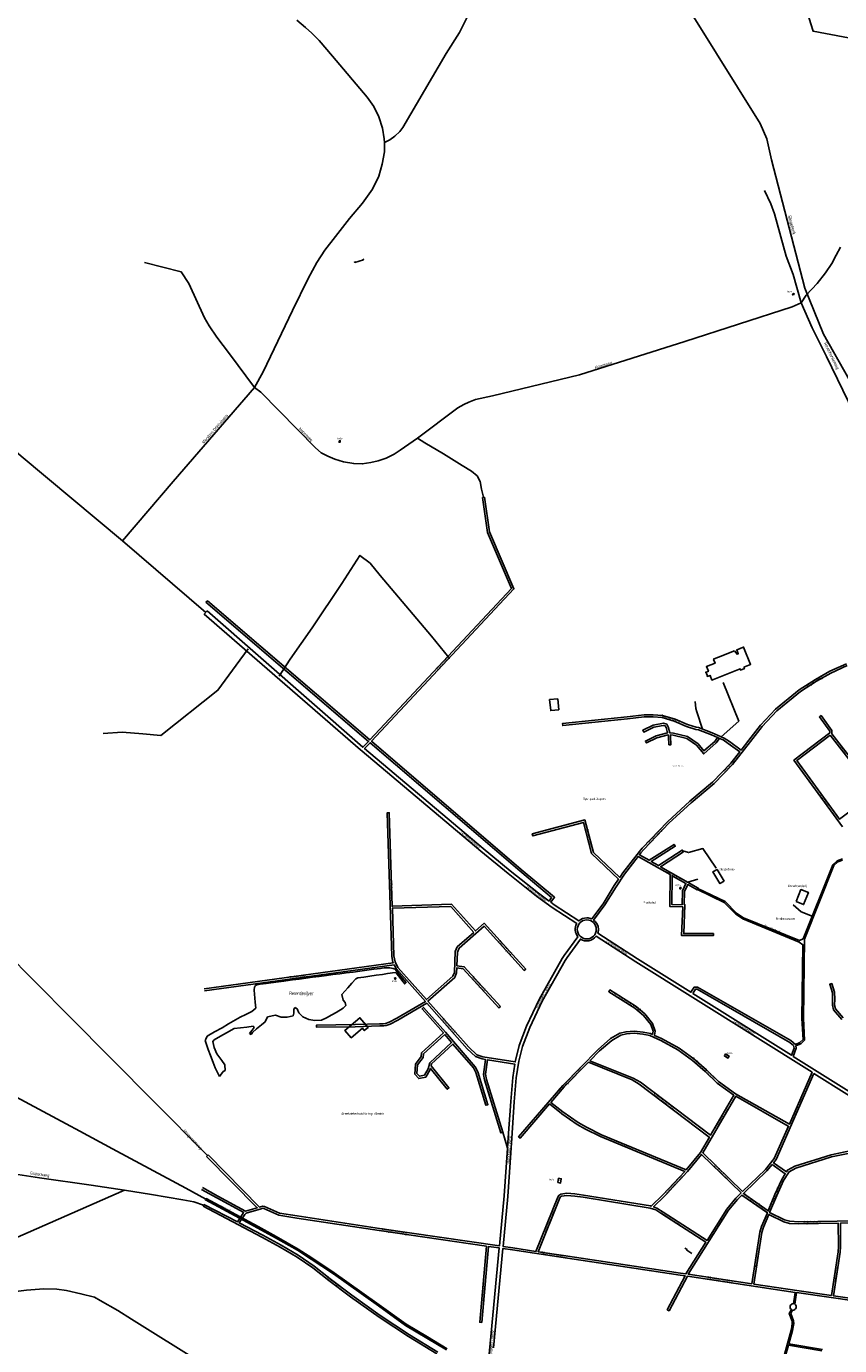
# Model space of a CAD drawing. Extents: x 240000 to 254380, y 435016 to 451025.
# Tile 22 of 35: x 244745 to 245901, y 443795 to 445669. Entities that reach past the tile are written whole.
import ezdxf
from ezdxf.enums import TextEntityAlignment as Align

# ---------------------------------------------------------------- set-up
doc = ezdxf.new("R2010")
doc.units = 0
doc.header["$MEASUREMENT"] = 0
for name, color, linetype in [('BOU-G01TRF', 254, 'Continuous'), ('BOU-G03TRF_code 300_betreedbaar', 254, 'Continuous'), ('bou-H01BijG', 254, 'Continuous'), ('BOU-H01IA', 254, 'Continuous'), ('LIJ-H01ASWG', 251, 'Continuous'), ('LIJ-H02ASIN', 254, 'Continuous'), ('LIJ-H02ASWE', 250, 'Continuous'), ('LIJ-K01ASSP', 254, 'Continuous'), ('SEM-G01TRF', 254, 'Continuous'), ('SEM-H01FA', 254, 'Continuous'), ('SEM-H03ST', 250, 'Continuous'), ('SEM-H03WA', 254, 'Continuous'), ('SPO-H00', 254, 'Continuous'), ('VER-H01KV', 254, 'Continuous'), ('WAT-G01IT', 254, 'Continuous')]:
    doc.layers.add(name, color=color, linetype=linetype)
doc.layers.add('SEM-H03HN_Trafo_betreedbaar', color=254, linetype='Continuous', lineweight=0)

msp = doc.modelspace()

# ---------------------------------------------------------------- linework, layer by layer
at = {"layer": 'BOU-G01TRF'}
for points in [[(245833.6, 445288.9), (245834, 445287.5), (245835.9, 445288.1), (245835.4, 445289.5)], [(245189.3, 445080.2), (245189.3, 445078.2), (245190.8, 445078.3), (245190.8, 445080.2)], [(245673.6, 444445.7), (245675.1, 444445.5), (245674.8, 444443.5), (245673.4, 444443.7)], [(245267.7, 444316.1), (245269.1, 444317.3), (245270.2, 444316), (245268.8, 444314.8)], [(245500.2, 444026.2), (245501.1, 444032.3), (245505.1, 444031.7), (245504.1, 444025.5)]]:
    msp.add_lwpolyline(points, close=True, dxfattribs=at)
at = {"layer": 'BOU-G03TRF_code 300_betreedbaar'}
for points in [[(245738.6, 444209.1), (245736.8, 444206.2), (245741.8, 444203.2), (245743.5, 444206)], [(245500.2, 444026.2), (245501.1, 444032.3), (245505.1, 444031.7), (245504.1, 444025.5)]]:
    msp.add_lwpolyline(points, close=True, dxfattribs=at)
at = {"layer": 'bou-H01BijG'}
for points in [[(245736.5, 444454.4), (245726.5, 444471.3), (245720.5, 444467.9), (245730.5, 444451.1)], [(245838.8, 444425.5), (245849.5, 444421.3), (245856.2, 444438.4), (245845.5, 444442.6)]]:
    msp.add_lwpolyline(points, close=True, dxfattribs=at)
at = {"layer": 'BOU-H01IA'}
for points in [[(245211.3, 445335.1), (245211.8, 445333.7), (245223.9, 445337.5), (245223.4, 445338.9)], [(245764.4, 444758.5), (245765.2, 444756.6), (245759.6, 444754.4), (245759.2, 444756.4), (245719.1, 444740.2), (245716.5, 444746.8), (245712.6, 444745.3), (245712.4, 444745.7), (245712.9, 444745.8), (245710.8, 444751), (245710.4, 444750.8), (245710.2, 444751.1), (245714.1, 444752.7), (245711.4, 444759.3), (245723.6, 444764.2), (245721.4, 444769.6), (245721.7, 444769.8), (245721.6, 444770), (245722.5, 444770.4), (245728.6, 444772.8), (245729.7, 444773.3), (245735.7, 444775.7), (245736.9, 444776.1), (245742.9, 444778.6), (245744, 444779), (245749.6, 444781.3), (245750.7, 444781.7), (245750.8, 444781.5), (245751.1, 444781.7), (245754.8, 444776.8), (245756.6, 444777.6), (245754.4, 444783), (245754.8, 444783.1), (245754.7, 444783.3), (245755.8, 444783.8), (245762.7, 444786.6), (245763.8, 444787), (245763.9, 444786.8), (245764.2, 444787), (245774.1, 444762.5), (245764.4, 444758.5)], [(245823.9, 443780.8), (245827.9, 443795.2), (245875.3, 443787.4)]]:
    msp.add_lwpolyline(points, dxfattribs=at)
for points in [[(245501.5, 444698), (245499.9, 444713.5), (245488.4, 444712.4), (245490, 444696.9)], [(245222.3, 444245.4), (245206.4, 444231.9), (245197.4, 444242.4), (245218.8, 444260.5), (245230.4, 444246.8), (245225, 444242.2)]]:
    msp.add_lwpolyline(points, close=True, dxfattribs=at)
for points in [[(245837.5, 443870.3), (245835, 443854, 0.756586), (245832, 443846), (245828.9, 443840.4), (245833.1, 443829.3), (245833.4, 443826.3), (245832.8, 443821.4), (245831.8, 443816.5), (245822.2, 443782.2)], [(245876.4, 443789.3), (245828.5, 443797.1), (245833.7, 443816), (245834.8, 443821.1), (245835.4, 443826.2), (245835.1, 443829.8), (245831.1, 443840.3), (245833.8, 443845.2, 0.846677), (245836.8, 443853.5), (245839.2, 443870)]]:
    msp.add_lwpolyline(points, format="xyb", dxfattribs=at)
at = {"layer": 'LIJ-H01ASWG'}
msp.add_lwpolyline([(245693.4, 445682.1), (245787.8, 445530.9), (245797.4, 445509.4), (245803.9, 445479.4), (245851.1, 445297), (245877.9, 445231.5), (245914.4, 445167.2), (245940.1, 445122.1), (245955.9, 445085.8), (245959.2, 445060.9), (245964.7, 445009.5), (245961, 444987.5), (245957.8, 444968.7), (245952.8, 444954.9), (245952.8, 444941.6)], dxfattribs=at)
at = {"layer": 'LIJ-H02ASIN'}
for points in [[(245253.7, 445503.9), (245261.5, 445507.8), (245268.4, 445512.8), (245275.5, 445519.7), (245279.9, 445525.1), (245341.2, 445630.6), (245360.2, 445660.4), (245372.7, 445685.1), (245382, 445708.5), (245386.1, 445716.6), (245392.1, 445720.6), (245399, 445721.4), (245408.7, 445719.4), (245417.6, 445722.2)], [(245845.9, 445276), (245834.4, 445316.2), (245824.8, 445342.3), (245808.3, 445402.4), (245803, 445416.8), (245793.9, 445436)], [(245068.8, 445155.8), (245033.5, 445203.7), (245015.3, 445227.5), (245004.8, 445243.3), (244998, 445255), (244975.7, 445303.8), (244964.8, 445320), (244912.7, 445333.3)], [(245345.1, 444772.3), (245320.7, 444802.6), (245247.8, 444888.7), (245233.3, 444906.3), (245218.8, 444917.2), (245192.9, 444877.5), (245151.2, 444814.4), (245119.8, 444769.7), (245103.9, 444745.8)], [(245060.2, 444784.4), (245042.8, 444761.2), (245017.1, 444725.7), (244935.9, 444661.5), (244910.1, 444663.7), (244881.1, 444666.2), (244853.9, 444664.4)], [(245735, 444736.9), (245757.3, 444681.6), (245732.1, 444659.6)], [(245695.2, 444709.7), (245696.4, 444699.8), (245697.5, 444695.3), (245705.9, 444670.3)], [(245677.8, 444497.5), (245686, 444495.1), (245706.4, 444500.7), (245725.3, 444472.8)], [(245698.9, 444457.4), (245685, 444453)], [(245834.6, 444420.8), (245845.9, 444411.1), (245861.5, 444404.8)], [(244884.2, 444015.3), (244696.1, 443933.1)]]:
    msp.add_lwpolyline(points, dxfattribs=at)
at = {"layer": 'LIJ-H02ASWE'}
for points in [[(245379.6, 446365.2), (245408.5, 446329.5), (245508.4, 446206.9), (245677.1, 446000.2), (245710.7, 445958.7), (245762.9, 445894.5), (245787.6, 445860.4), (245799.6, 445835.2), (245819.1, 445784), (245830.2, 445755.1), (245841.6, 445727.2), (245852.9, 445694), (245859.5, 445672.7), (245862.9, 445662.1), (246031.4, 445630.3), (246007, 445492.4)], [(244999.7, 444836.2), (244881.6, 444937.9), (244737.4, 445058.5), (244601.8, 445177.3), (244401.1, 445349.1), (244276.1, 445455.7), (244131.5, 445581.4), (244051.9, 445649), (244006.2, 445688.4)], [(244881.6, 444937.9), (244953.3, 445022.5), (245068.8, 445155.8), (245081.1, 445178), (245122.9, 445265.4), (245145.2, 445310.6), (245157.5, 445333.6), (245169.2, 445351), (245183.9, 445370.6), (245203.8, 445395.9), (245222.3, 445417.8), (245236.6, 445437.7), (245245.6, 445456.2), (245250.4, 445473), (245253.8, 445490.5), (245253.7, 445503.9), (245253.4, 445509), (245251, 445524.4), (245245.9, 445540.5), (245238.4, 445555.2), (245229.1, 445568.6), (245180.1, 445626.5), (245160.9, 445648.8), (245150.3, 445659.4), (245141.4, 445667.6), (245129.1, 445677.9)], [(245920.6, 445119.7), (245882, 445199.9), (245861.8, 445240.8), (245845.9, 445276), (245853, 445287.3), (245868.9, 445303.7), (245880.7, 445318.7), (245889.6, 445331.9), (245895.7, 445344.1), (245901.8, 445355.5)], [(245068.8, 445155.8), (245078, 445149.1), (245155.7, 445070), (245163.9, 445063.1), (245173.2, 445058.5), (245183, 445054.1), (245195.6, 445050.3), (245210, 445047.7), (245222.1, 445047.4), (245234.4, 445049.5), (245244.7, 445051.8), (245256.3, 445055.7), (245267.7, 445061.1), (245276.2, 445067), (245300.6, 445084), (245358, 445127), (245366.3, 445131.9), (245373.7, 445135), (245383.3, 445138.8), (245407.2, 445143.9), (245530.7, 445173.8), (245680.5, 445221.3), (245833.3, 445270.6), (245845.9, 445276)], [(245300.6, 445084), (245311.3, 445077.2), (245337.8, 445061.7), (245364.3, 445045.1), (245377.6, 445037.2), (245385.4, 445030.4), (245389.8, 445022.1), (245391.6, 445011.5), (245394.3, 444999.9)], [(245002, 444064.5), (244926, 444141.3), (244806, 444262.2), (244665, 444404.2)], [(244996.7, 443994.2), (244982.7, 443999.1), (244967.2, 444001.7), (244922.6, 444009.5), (244884.2, 444015.3), (244836.8, 444022.5), (244763.6, 444032.9), (244732.6, 444037.7)], [(244994.9, 443769), (244894, 443832.3), (244874.7, 443844.7), (244849.8, 443858.9), (244841.5, 443863.4), (244822.4, 443868.3), (244801.7, 443873.1), (244787.9, 443874.8), (244769.5, 443875.5), (244745, 443873.4), (244695.5, 443867.2)]]:
    msp.add_lwpolyline(points, dxfattribs=at)
at = {"layer": 'LIJ-K01ASSP'}
for points in [[(244511.5, 444265.2), (244595.5, 444220.2), (244684.5, 444172.4), (244807.7, 444106.2), (244814.7, 444102.5)], [(244814.7, 444102.5), (244873.4, 444070.9), (244971.3, 444018.3), (245000, 444002.8)]]:
    msp.add_lwpolyline(points, dxfattribs=at)
at = {"layer": 'SPO-H00'}
for points in [[(245054, 443972.4), (244999.3, 444001.6), (245000.3, 444003.4), (245054.9, 443974.2)], [(245073, 443961.9), (245054, 443972.4)], [(245074, 443963.7), (245054.9, 443974.2)], [(245099, 443947.9), (245073, 443961.9)], [(245099.9, 443949.7), (245074, 443963.7)], [(245130.2, 443930), (245099, 443947.9)], [(245131.3, 443931.7), (245099.9, 443949.7)], [(245149.6, 443917.6), (245130.2, 443930)], [(245150.7, 443919.3), (245131.3, 443931.7)], [(245182.3, 443898), (245150.7, 443919.3)], [(245181.2, 443896.4), (245149.6, 443917.6)], [(245242, 443853.4), (245181.2, 443896.4)], [(245243.1, 443855.1), (245182.3, 443898)], [(245283.5, 443823.4), (245242, 443853.4)], [(245284.6, 443825.1), (245243.1, 443855.1)], [(245314, 443805.4), (245283.5, 443823.4)], [(245315.1, 443807.1), (245284.6, 443825.1)], [(245342.9, 443790.2), (245315.1, 443807.1)], [(245341.9, 443788.5), (245314, 443805.4)]]:
    msp.add_lwpolyline(points, dxfattribs=at)
at = {"layer": 'VER-H01KV'}
msp.add_line((245000, 444850.8), (245002, 444853), dxfattribs=at)
for points in [[(245002, 444853), (245233.1, 444655.3), (245434.3, 444870.4), (245400.3, 444950), (245392.9, 444999.7)], [(245395.9, 445000.2), (245392.9, 444999.7)], [(245000, 444850.8), (245231.1, 444653.1), (245223.2, 444644.7), (245001.8, 444838.7)], [(245910.4, 444763.5), (245886.7, 444752.9), (245866.4, 444741.2), (245843.1, 444726.4), (245809.5, 444698.7), (245788.4, 444676.2), (245771.6, 444654.7), (245760.5, 444640.6), (245743.9, 444652.7), (245736.3, 444657.7), (245719.7, 444665.1), (245699.9, 444672.6)], [(245921.2, 444623.1), (245889.7, 444663.6), (245889.5, 444668.7), (245874.3, 444689.7), (245871.8, 444687.9), (245886.6, 444667.7), (245886.7, 444665.1), (245835.6, 444626.4), (245904.7, 444531.6)], [(245696.9, 444673.2), (245699.9, 444672.6)], [(245727.1, 444658.5), (245729.9, 444657.2)], [(244997.5, 444301.7), (245266.1, 444338.5), (245265.8, 444339), (245264.2, 444347.9), (245257.6, 444551.6), (245260.6, 444551.6), (245264.9, 444418.9), (245349.2, 444421.7)], [(245904.6, 444486.2), (245897.3, 444483.6), (245890.9, 444477.7), (245848.6, 444372.7), (245843.6, 444370), (245764, 444402.6), (245754.3, 444409.1), (245737.9, 444425.8), (245699.2, 444444.3)], [(246007.5, 444097.6), (245834.8, 444205.6), (245839, 444217.1), (245838.4, 444220.4), (245845.4, 444223.4), (245850.7, 444228.7), (245849.1, 444259.4), (245850.5, 444372), (245892.6, 444476.6), (245898.3, 444481.9), (245904.9, 444484.2)], [(244997.9, 444298.7), (245267.5, 444335.7), (245270.3, 444330.3), (245312, 444283.3), (245271.1, 444259.7), (245260.6, 444254.3), (245255.3, 444252.4), (245252.1, 444251.8), (245246.9, 444251.8), (245212, 444250.7), (245157.2, 444249.9), (245157.3, 444246.9), (245212, 444247.7), (245247, 444248.8), (245252.4, 444248.8), (245256.1, 444249.5), (245261.8, 444251.5), (245272.5, 444257.1), (245314, 444281), (245371.3, 444216.5), (245383.3, 444205.3), (245392.5, 444202), (245397.3, 444201.2), (245394.4, 444180), (245396, 444172.1), (245419, 444096.9), (245421.8, 444097.8)], [(245905.5, 444260.4), (245894.6, 444273.1), (245893.4, 444278.4), (245893.7, 444287), (245893.4, 444296.6), (245889.4, 444309), (245886.5, 444308.1), (245890.4, 444296), (245890.7, 444287), (245890.4, 444278.1), (245891.9, 444271.7), (245903.8, 444257.8)], [(245421.8, 444097.8), (245398.9, 444172.9), (245397.5, 444180.1), (245400.2, 444200.8), (245439, 444194.6), (245436.2, 444175.7), (245433.4, 444141.3), (245429.7, 444089.6), (245428.7, 444075.3)], [(245428.7, 444075.3), (245421.8, 444097.8)], [(245428.7, 444075.3), (245424, 444007.2), (245417.2, 443936.3), (245246.5, 443961), (245129.6, 443978.9), (245104.3, 443983), (245083.3, 443992.3), (245080.7, 443992.7), (245077.5, 443991.8), (245076.3, 443991.5), (245003.1, 444065.6)], [(244995.3, 444019.1), (245017, 444007.1), (245056.2, 443985.5), (245073, 443990.5), (245001, 444063.5)], [(245001, 444063.5), (245003.1, 444065.6)], [(244997.2, 443995.3), (245044.7, 443970.3), (245052.9, 443982.7), (245053.7, 443983.5), (245015.5, 444004.4), (244993.9, 444016.5)], [(244995.9, 443992.6), (244997.2, 443995.3)], [(244995.9, 443992.6), (245079.5, 443948.7), (245105.6, 443934.7), (245129.5, 443920.5), (245151.9, 443904.9), (245174.7, 443887), (245205.6, 443864.1), (245246, 443835.2), (245287.8, 443807.4), (245328.2, 443782.9)], [(245329.7, 443785.4), (245289.4, 443809.9), (245247.7, 443837.6), (245207.3, 443866.5), (245176.5, 443889.4), (245153.7, 443907.4), (245131.2, 443923), (245107.1, 443937.3), (245080.9, 443951.3), (245047.4, 443968.9), (245055.2, 443980.8), (245057.1, 443982.7), (245078.3, 443989), (245080.9, 443989.7), (245082.5, 443989.4), (245103.4, 443980.1), (245129.2, 443975.9), (245246.1, 443958.1), (245398.6, 443935.9), (245389.1, 443827.9), (245392.1, 443827.6), (245401.6, 443935.5), (245416.9, 443933.3), (245395, 443702)], [(246057.7, 443793.4), (246059.6, 443808.1), (246064.7, 443830.8), (246064.7, 443841.9), (246058.1, 443842.2), (246048.8, 443842.8), (246023.8, 443847.9), (246008.2, 443850.5), (246004.2, 443851), (245936.1, 443856.8), (245924.8, 443857.7), (245842.6, 443869.5), (245837.6, 443870.3), (245684.4, 443893.1), (245658.3, 443844.2), (245655.6, 443845.6), (245681.2, 443893.6), (245674.2, 443894.6), (245507.5, 443919.6), (245435.6, 443930.6), (245421.9, 443932.5), (245408.5, 443791.6)], [(245690.7, 443925.5), (245683.3, 443930.1), (245683.9, 443931), (245680.4, 443933.2)]]:
    msp.add_lwpolyline(points, dxfattribs=at)
for points in [[(245696.9, 444673.2), (245684.2, 444676.9), (245666.7, 444684.5), (245648.7, 444689.7), (245635.5, 444690.9), (245622.6, 444690.9), (245598.8, 444687.8), (245506.8, 444678.6), (245507.1, 444675.6), (245599.2, 444684.9), (245622.8, 444687.9), (245635.4, 444687.9), (245648.2, 444686.8), (245665.7, 444681.6), (245683.2, 444674.1), (245696.3, 444670.2), (245700, 444669.3), (245718.6, 444662.3), (245727.1, 444658.5), (245723.2, 444653.1), (245707.8, 444639.5), (245699.4, 444649.8), (245684.5, 444660.1), (245664.4, 444664.8), (245659.2, 444665.3), (245657.1, 444673.8), (245654.9, 444677.6), (245650.1, 444678.9), (245635.8, 444676), (245620.9, 444669), (245622.2, 444666.3), (245636.7, 444673.1), (245650, 444675.8), (245652.9, 444675), (245654.3, 444672.7), (245656.1, 444665.3), (245639.7, 444660.9), (245624.7, 444653.5), (245626, 444650.8), (245640.7, 444658.1), (245656.8, 444662.4), (245657.4, 444660), (245657.9, 444648.3), (245660.9, 444648.4), (245660.4, 444660.4), (245660, 444662.2), (245664, 444661.8), (245683.3, 444657.3), (245697.4, 444647.5), (245707.4, 444635.2), (245725.4, 444651.1), (245729.9, 444657.2), (245734.9, 444655.1), (245742.2, 444650.2), (245758.7, 444638.3), (245746, 444622.3), (245720, 444595.3), (245687.8, 444568), (245656, 444538.9), (245620.1, 444501.4), (245616, 444496.7), (245592.6, 444466.4), (245588.1, 444459.8), (245550.8, 444495.3), (245538.5, 444541.5), (245463.8, 444521.7), (245464.5, 444518.8), (245536.4, 444537.9), (245548.1, 444493.7), (245586.5, 444457.2), (245580.2, 444448.2), (245564.6, 444422.5), (245548.3, 444400.9, 0.110177), (245541.3, 444402.4, 0.187357), (245530.2, 444398.1), (245494.9, 444421), (245490.2, 444424.5), (245495.4, 444431.7), (245448.2, 444471.3), (245235.4, 444653.3), (245437.8, 444869.7), (245403.2, 444950.8), (245395.9, 445000.2)], [(245349.2, 444421.7), (245382.9, 444383.7), (245395.4, 444394.7), (245454.6, 444329.6), (245452.4, 444327.6), (245395.2, 444390.5), (245359.7, 444359.3), (245357.4, 444353.7), (245356.6, 444334.2), (245367, 444332.8), (245418.5, 444276.5), (245416.3, 444274.5), (245365.5, 444330), (245356.5, 444331.2), (245356.3, 444324.1), (245353.5, 444317.7), (245315.4, 444284), (245373.4, 444218.6), (245384.9, 444207.9), (245393.3, 444204.9), (245439.5, 444197.6), (245439.8, 444199.7), (245445.1, 444221), (245455.5, 444248.7), (245473.4, 444286.4), (245506.4, 444344.6), (245509.3, 444349), (245528.5, 444375.6, -0.310735), (245527, 444394.2), (245492.2, 444416.9), (245469.7, 444433.4), (245429.4, 444465.5), (245390.9, 444497.1), (245222.1, 444639.1), (245219.8, 444641), (244997.5, 444833.7), (245001.8, 444838.7)], [(245698.4, 444442.5), (245736.7, 444424.1), (245753, 444407.5), (245763, 444400.8), (245843, 444368), (245848.4, 444364.1), (245847.1, 444259.3), (245848.6, 444229.5), (245844.3, 444225.1), (245838, 444222.4), (245838, 444222.6), (245831.3, 444227.9), (245698.8, 444303.9), (245693.9, 444303.9), (245689.3, 444296.6), (245613.5, 444344.1), (245556.9, 444380.8, 0.080591), (245557.8, 444386, 0.241608), (245550.9, 444399.3), (245567.1, 444420.8), (245582.8, 444446.5), (245595.1, 444464.6), (245614.3, 444489.6), (245659.6, 444463.9), (245659.1, 444418.5), (245677.6, 444418), (245676, 444377.1), (245721.2, 444377.1), (245721.2, 444380.1), (245679.1, 444380.1), (245680.7, 444420.9), (245679.9, 444421), (245680.2, 444439.9), (245684.7, 444449.7), (245698.1, 444442.1), (245698.3, 444442.5), (245699.3, 444444.3), (245699.6, 444444.7), (245646.1, 444475), (245678.6, 444496.2), (245677, 444498.7), (245643.1, 444476.7), (245633, 444482.4), (245667, 444504), (245665.4, 444506.6), (245630, 444484.1), (245616.1, 444492), (245618.3, 444494.8), (245622.4, 444499.4), (245658.1, 444536.8), (245689.8, 444565.8), (245722.1, 444593.1), (245748.3, 444620.3), (245774, 444652.9), (245790.7, 444674.3), (245811.5, 444696.5), (245844.9, 444724), (245867.9, 444738.7), (245888, 444750.2), (245911.5, 444760.7)], [(245610.8, 444339.8), (245554.6, 444376.3, -0.401026), (245532.2, 444372.2), (245513.4, 444346.1), (245510.6, 444341.9), (245477.8, 444284.1), (245460.1, 444246.7), (245449.9, 444219.5), (245444.7, 444198.8), (245441.1, 444175.1), (245438.3, 444140.9), (245434.7, 444089.3), (245428.9, 444006.7), (245422.2, 443935.5), (245436.1, 443933.5), (245468.9, 443928.5), (245500.3, 444005.6), (245501.4, 444007.9), (245504.2, 444009.7), (245512.7, 444011.1), (245524.5, 444010.1), (245536.4, 444008.3), (245631.9, 443993), (245632.9, 443992.7), (245649.5, 444008.9), (245680.4, 444042.2), (245560.9, 444091.6), (245539.4, 444102.2), (245527.6, 444109), (245505.6, 444124.1), (245505.5, 444124.3), (245488.4, 444137.9), (245446.6, 444089.5), (245444.3, 444091.4), (245507.1, 444164.1), (245557.3, 444215.4), (245574.9, 444230.8), (245588.4, 444238.6), (245597.1, 444240.5), (245608.7, 444241.3), (245621.4, 444240.1), (245631.9, 444237.9), (245634.6, 444236.7), (245635.6, 444241.2), (245632.1, 444251), (245621.9, 444263.8), (245609.7, 444274.2), (245572.6, 444297.4), (245574.2, 444299.9), (245611.4, 444276.6), (245624, 444265.9), (245634.8, 444252.5), (245638.7, 444241.4), (245637.5, 444235.7), (245637.4, 444235.4), (245647.7, 444230.8), (245672.4, 444217.3), (245693.4, 444202.3), (245711.4, 444186.2), (245728.3, 444170), (245752.7, 444152.4), (245829.2, 444109.2), (245861.5, 444183), (245610.8, 444339.8)]]:
    msp.add_lwpolyline(points, format="xyb", dxfattribs=at)
for points in [[(245446.3, 444469), (245491.3, 444431.2), (245487.8, 444426.3), (245472.8, 444437.4), (245432.5, 444469.4), (245394.1, 444500.9), (245225.5, 444642.8), (245233.3, 444651.1)], [(245887.3, 444661.8), (245916.9, 444623.7), (245914, 444621.7), (245946.3, 444577), (245900.5, 444542.5), (245839.8, 444625.8)], [(245676.9, 444421), (245662.1, 444421.4), (245662.5, 444462.2), (245682.1, 444451.2), (245677.2, 444440.6)], [(245380.6, 444381.7), (245347.9, 444418.7), (245265, 444415.9), (245267.2, 444348.2), (245268.7, 444339.9), (245272.8, 444332), (245313.4, 444286.2), (245351, 444319.5), (245353.3, 444324.8), (245354.4, 444354.4), (245357.2, 444361.1)], [(245691.8, 444295), (245695.6, 444300.9), (245698, 444300.9), (245829.7, 444225.4), (245835.2, 444220.9), (245835.9, 444217.4), (245832.2, 444207.2)], [(245320, 444192), (245345.3, 444160.8), (245342.9, 444158.9), (245319.1, 444188.4), (245318.7, 444186.9), (245312.5, 444176.1), (245302.5, 444174), (245296.8, 444180.4), (245297.7, 444194.7), (245305.7, 444205.2), (245306.5, 444210.6), (245337.6, 444238.8), (245307.1, 444273), (245309.3, 444275), (245340.5, 444240), (245382.8, 444190.8), (245386.3, 444183.8), (245400.8, 444136.9), (245397.9, 444136), (245383.5, 444182.7), (245380.3, 444189.1), (245351.1, 444223), (245320.8, 444194.8)], [(245545.8, 444199.4), (245607.1, 444174.8), (245617.4, 444168.7), (245717, 444093.4), (245750.4, 444150.3), (245726.4, 444167.7), (245709.4, 444184), (245691.6, 444199.9), (245670.8, 444214.7), (245646.3, 444228.1), (245631, 444235), (245621, 444237.2), (245608.6, 444238.3), (245597.5, 444237.5), (245589.5, 444235.8), (245576.7, 444228.3), (245559.4, 444213.2)], [(245339.6, 444236.5), (245349.2, 444225.3), (245318.1, 444196.5), (245315.9, 444188), (245310.5, 444178.8), (245303.6, 444177.3), (245299.9, 444181.4), (245300.7, 444193.6), (245308.6, 444204), (245309.3, 444209.1)], [(245543.6, 444197.1), (245509.3, 444162.1), (245490.3, 444140.1), (245507.3, 444126.6), (245529.2, 444111.6), (245540.8, 444104.8), (245562.2, 444094.3), (245682.5, 444044.5), (245702.8, 444069.2), (245715.5, 444090.8), (245715.2, 444091), (245615.7, 444166.2), (245605.8, 444172.1)], [(245864.1, 444181.4), (245810.4, 444059), (245806.7, 444054.4), (245825, 444041.3), (245826.7, 444044), (245837.1, 444049.6), (245888.4, 444065.5), (245921.8, 444072.6), (245979.6, 444083.5), (245996.5, 444086.8), (246008.8, 444079.8), (246008.9, 444080.3), (246013.4, 444088.2), (246004.8, 444093.3)], [(245762.7, 444013.6), (245706, 444068.6), (245753, 444148.8), (245827.7, 444106.6), (245827.9, 444106.5), (245807.8, 444060.6), (245795.1, 444044.8)], [(245811.4, 444008), (245801.2, 443983.5), (245822.3, 443973.1), (245829.7, 443971.2), (245842.8, 443970.5), (246005.5, 443973.4), (246005.7, 444005.5), (246006.9, 444072.1), (246008, 444076.8), (246007.3, 444077.2), (245995.9, 444083.7), (245980.1, 444080.5), (245922.4, 444069.6), (245889.2, 444062.6), (245838.2, 444046.8), (245828.8, 444041.7), (245821, 444029.2)], [(245651.7, 444006.9), (245651.6, 444006.8), (245636.1, 443991.6), (245640.8, 443990), (245649.7, 443984.3), (245712.2, 443944), (245740.5, 443988.7), (245753.1, 444004.3), (245760.5, 444011.5), (245704.2, 444066.2), (245684.4, 444042.1)], [(245804.8, 444052.1), (245797.3, 444042.8), (245763.9, 444010.5), (245799.1, 443986.1), (245808.7, 444009.2), (245818.3, 444030.7), (245823.4, 444038.7), (245823.3, 444038.9)], [(245535.9, 444005.3), (245524.1, 444007.1), (245512.8, 444008), (245505.3, 444006.8), (245503.7, 444005.8), (245503, 444004.4), (245472, 443928), (245508, 443922.6), (245674.6, 443897.6), (245682.2, 443896.5), (245710.6, 443941.5), (245648.1, 443981.7), (245639.5, 443987.3), (245631.2, 443990.1)], [(245775.8, 443882.5), (245685.4, 443896), (245742.9, 443986.9), (245755.3, 444002.2), (245761.7, 444008.4), (245797.9, 443983.3), (245789.7, 443963.8), (245787, 443955.9)], [(245778.8, 443882.1), (245843, 443872.5), (245888.9, 443865.9), (245898.5, 443927.8), (245899, 443935.6), (245898.7, 443968.5), (245842.8, 443967.5), (245829.2, 443968.2), (245821.3, 443970.3), (245800.1, 443980.7), (245792.5, 443962.7), (245789.9, 443955.1)], [(246074.2, 443849.9), (246067, 443844.8), (246058.3, 443845.2), (246049.2, 443845.8), (246024.3, 443850.8), (246008.6, 443853.4), (246004.6, 443854), (245936.3, 443859.8), (245925.1, 443860.7), (245891.9, 443865.5), (245901.5, 443927.5), (245902, 443935.5), (245901.7, 443968.5), (246005.5, 443970.4), (246005.4, 443955.6), (246006.3, 443942.5), (246008.8, 443926.6), (246010.2, 443922.6), (246015.9, 443912.7), (246022.4, 443904.5), (246032.4, 443894.1), (246049.7, 443879.5)]]:
    msp.add_lwpolyline(points, close=True, dxfattribs=at)
msp.add_circle((245541.3, 444386), 13.5, dxfattribs=at)
msp.add_point((245264.9, 444418.9), dxfattribs=at)
at = {"layer": 'WAT-G01IT'}
for points in [[(245268.8, 444329.4, 0.144345), (245248.1, 444330.6)], [(245072.4, 444307.4, 0.219564), (245069.2, 444304.4)]]:
    msp.add_lwpolyline(points, format="xyb", dxfattribs=at)
for points in [[(245072.4, 444307.4), (245077, 444308), (245085.4, 444309.1), (245099.4, 444311), (245110.5, 444312.5), (245123, 444314.2), (245132.5, 444315.4), (245142.1, 444316.7), (245151.6, 444318), (245161.1, 444319.1), (245171.4, 444320.5), (245180.2, 444321.7), (245190.4, 444323), (245199.4, 444324.2), (245209.1, 444325.4), (245218.9, 444326.8), (245228.6, 444328.2), (245238.5, 444329.4), (245248.1, 444330.6)], [(245213.2, 444315.7), (245207.5, 444309.6)], [(245215.7, 444317.1), (245213.2, 444315.7)], [(245224.3, 444318.3), (245215.7, 444317.1)], [(245233, 444319.6), (245224.3, 444318.3)], [(245242, 444320.8), (245233, 444319.6)], [(245250.7, 444322.1), (245242, 444320.8)], [(245257.9, 444323.5), (245250.7, 444322.1)], [(245268.7, 444324.9), (245257.9, 444323.4)], [(245270.2, 444324.2), (245268.7, 444324.9)], [(245268.8, 444329.4), (245271.7, 444325.9)], [(245270.2, 444324.2), (245280.2, 444311.3), (245282.5, 444308.5), (245284.4, 444310.4), (245281.8, 444313.8), (245271.7, 444325.9)], [(245068.3, 444299.5), (245069.2, 444304.4)], [(245069.8, 444282.5), (245068.3, 444299.5)], [(245197.4, 444298.4), (245193.1, 444293.3)], [(245201.7, 444303), (245197.4, 444298.4)], [(245207.5, 444309.6), (245201.7, 444303)], [(245071.1, 444274.2), (245069.8, 444282.5)], [(245193.1, 444293.3), (245194.8, 444285.5)], [(245194.8, 444285.5), (245198.1, 444282)], [(245198.6, 444277.8), (245195, 444274.1)], [(245198.1, 444282), (245198.6, 444277.8)], [(245031.9, 444251.8), (245048.5, 444261.3)], [(245048.5, 444261.3), (245056.8, 444265.1)], [(245056.8, 444265.1), (245065.1, 444269.5)], [(245065.1, 444269.5), (245071.1, 444274.2)], [(245087.3, 444261.7), (245084.4, 444254.6)], [(245098.9, 444264), (245087.3, 444261.7)], [(245107, 444261.2), (245098.9, 444264)], [(245115.3, 444261.2), (245107, 444261.2)], [(245124.1, 444263), (245115.3, 444261.2)], [(245124.9, 444267), (245124.1, 444263)], [(245127, 444274.8), (245124.7, 444272.7)], [(245124.7, 444272.7), (245124.9, 444267)], [(245129.5, 444273.3), (245127, 444274.8)], [(245131.8, 444267.3), (245129.5, 444273.3)], [(245137.9, 444261.8), (245131.8, 444267.3)], [(245146, 444258.1), (245137.9, 444261.8)], [(245154.6, 444256.6), (245146, 444258.1)], [(245164, 444257), (245154.6, 444256.6)], [(245171.3, 444260.1), (245164, 444257)], [(245179.1, 444264.6), (245171.3, 444260.1)], [(245185.3, 444267.8), (245179.1, 444264.6)], [(245195, 444274.1), (245185.3, 444267.8)], [(245001.9, 444234.4), (245012.2, 444240.2)], [(245012.2, 444240.2), (245023.1, 444246.3)], [(245029.4, 444239.2), (245020.5, 444234.3)], [(245023.1, 444246.3), (245031.9, 444251.8)], [(245039.9, 444245), (245029.4, 444239.2)], [(245048.9, 444246.2), (245039.9, 444245)], [(245058, 444247.2), (245048.9, 444246.2)], [(245067.1, 444248.4), (245058, 444247.2)], [(245062.1, 444237.9), (245065.8, 444243)], [(245064.1, 444236.6), (245062.1, 444237.9)], [(245066.2, 444239.3), (245064.1, 444236.6)], [(245065.8, 444243), (245068.6, 444246.5)], [(245071.9, 444244.7), (245066.2, 444239.3)], [(245068.6, 444246.5), (245067.1, 444248.4)], [(245079, 444250.2), (245071.9, 444244.7)], [(245084.4, 444254.6), (245079, 444250.2)], [(244999.1, 444228), (245000, 444230)], [(245000, 444225.3), (244999.1, 444228)], [(245000, 444230), (245001.9, 444234.4)], [(245003.3, 444215.3), (245000, 444225.3)], [(245011.5, 444228.9), (245009.6, 444226.9)], [(245009.6, 444226.9), (245011.7, 444218.2)], [(245020.5, 444234.3), (245011.5, 444228.9)], [(245006.3, 444206.6), (245003.3, 444215.3)], [(245010.3, 444196.8), (245006.3, 444206.6)], [(245011.7, 444218.2), (245015.5, 444209.2)], [(245015.5, 444209.2), (245022.8, 444199.5)], [(245013.1, 444189.5), (245010.3, 444196.8)], [(245019.2, 444177.1), (245013.1, 444189.5)], [(245019.2, 444177.1), (245024.7, 444184), (245027.3, 444185.3)], [(245022.8, 444199.5), (245026.9, 444193.5)], [(245026.9, 444193.5), (245027.3, 444185.3)]]:
    msp.add_lwpolyline(points, dxfattribs=at)

# ---------------------------------------------------------------- texts
at = {"layer": 'SEM-G01TRF'}
for p in [(245826.1, 445291), (245186.9, 445082.4), (245667.4, 444447.4), (245264.4, 444311.2), (245741.2, 444208.8), (245487.8, 444029.6)]:
    msp.add_text('trafo', height=2.5, dxfattribs=at).set_placement(p)
at = {"layer": 'SEM-H01FA', "width": 0.75}
for s, height, p in [("Zwembad 'Jaspers'", 1.6, (245662.6, 444618.3)), ('Sportpark Jaspers', 3.2, (245535.9, 444571.5)), ('clubgebouw', 3.2, (245729.8, 444471.3)), ('kinderboerderij ', 3.2, (245827, 444447.6)), ('Frerikshof', 3.2, (245621.6, 444424.2)), ('Freriksmuseum', 3.2, (245809.8, 444401.1)), ('Streekziekenhuis Koningin Beatrix', 3.2, (245192.4, 444124.3))]:
    msp.add_text(s, height=height, dxfattribs=at).set_placement(p, align=Align.MIDDLE_LEFT)
msp.add_text('overkapping', height=1.6, rotation=300.1314, dxfattribs=at).set_placement((245724.2, 444463.8), align=Align.MIDDLE_LEFT)
at = {"layer": 'SEM-H03HN_Trafo_betreedbaar'}
msp.add_text('87 N01', height=1, rotation=147.3905, dxfattribs=at).set_placement((245742.6, 444205.2))
at = {"layer": 'SEM-H03HN_Trafo_betreedbaar', "width": 0.631579}
msp.add_text('40 N01', height=1, rotation=43.2754, dxfattribs=at).set_placement((245502.6, 444029.2), align=Align.MIDDLE)
at = {"layer": 'SEM-H03ST', "width": 0.727273}
for s, rotation, p in [('Ravenhorsterweg', 295.7532, (245888.7, 445200.7)), ('Honesweg', 17.4772, (245565.2, 445187.2)), ('Morskers Driehuisweg', 49.0807, (245013.3, 445096.7)), ('Honesweg', 314.7487, (245141.5, 445088.6)), ('Honesweg', 46.8792, (245337.1, 444764.4)), ('Jaspersweg', 31.5644, (245863.8, 444737.2)), ('Jaspersweg', 343.2467, (245660.2, 444685)), ('Pasbree', 307.8432, (245903, 444643.7)), ('Jaspersweg', 49.6532, (245745.3, 444620)), ('Pasbree', 306.0883, (245878.7, 444570)), ('Groenloseweg', 320.655, (245375.5, 444513.2)), ('Jaspersweg', 284.8691, (245544.4, 444514.7)), ('Jaspersweg', 46.3361, (245637.4, 444517.5)), ('Frerikshof', 330.468, (245666.4, 444461.8)), ('Tuberweg', 272.8117, (245262.9, 444440.6)), ('Groenloseweg', 323.3586, (245469.8, 444437)), ('Frerikshof', 337.7151, (245804.5, 444386.4)), ('Beatrixpark', 312.2612, (245425.3, 444359.4)), ('Groenloseweg', 327.9726, (245583.7, 444360.3)), ('Tuberweg', 7.8073, (245131, 444318.4)), ('Beatrixpark', 312.471, (245387.3, 444308.5)), ('Rondweg - West', 61.9022, (245479.6, 444291.5)), ('B. Stegemanstraat', 327.8917, (245598.6, 444282.9)), ('Beatrixpark', 311.5848, (245344.8, 444248.5)), ('Groenloseweg', 327.9726, (245764.6, 444246.1)), ('B. Stegemanstraat', 317.2721, (245707.1, 444188.2)), ('B. Stegemanstraat', 46.3053, (245517.9, 444172.7)), ('Surinamestraat', 322.9359, (245650.8, 444141.6)), ('Zuilenesstraat', 59.6507, (245732.3, 444116.9)), ('Javastraat', 66.3141, (245841.5, 444133.4)), ('Morgenzonweg', 313.1929, (244980.6, 444087)), ('Rondweg - West', 85.9901, (245431.1, 444073.1)), ('Curacaostraat', 337.5186, (245591.5, 444080.5)), ('Arubastraat', 315.8489, (245732.4, 444041.5)), ('Grotersweg', 351.8699, (244763.7, 444037.4)), ('Zuilenesstraat', 47.0919, (245664.9, 444023)), ('Passantenkamp', 66.4277, (245811.3, 444011.4)), ('Passantenkamp', 325.2032, (245780.1, 443997.9)), ('spoorlijn', 330.5854, (245029.2, 443987.6)), ('Zuilenesstraat', 67.8818, (245487.6, 443970.8)), ('Zuilenesstraat', 327.2771, (245659.9, 443976)), ('Morgenzonweg', 351.6837, (245267.7, 443956.4)), ('Javastraat', 57.7067, (245727.5, 443965.2)), ('Atjehstraat', 0.9157, (245861.7, 443969.4)), ('Morgenzonweg', 351.4797, (245494.6, 443923.4)), ('Bankastraat', 81.3484, (245783.1, 443919.9)), ('Balistraat', 81.1847, (245894.9, 443895.7)), ('Grotersweg', 322.8267, (245181.6, 443884)), ('Kleinhoonte', 84.9516, (245394.6, 443872)), ('Morgenzonweg', 351.5173, (245730.9, 443887.9)), ('Rondweg - West', 84.583, (245406.5, 443796.5))]:
    msp.add_text(s, height=4.4, rotation=rotation, dxfattribs=at).set_placement(p, align=Align.MIDDLE)
at = {"layer": 'SEM-H03WA', "width": 0.68}
for s, rotation, p in [('Slingebeek', 284.7255, (245829.1, 445400.6)), ('Retentievijver', 359.7255, (245118.1, 444295.1))]:
    msp.add_text(s, height=5, rotation=rotation, dxfattribs=at).set_placement(p, align=Align.MIDDLE_LEFT)

doc.saveas('drawing.dxf')
